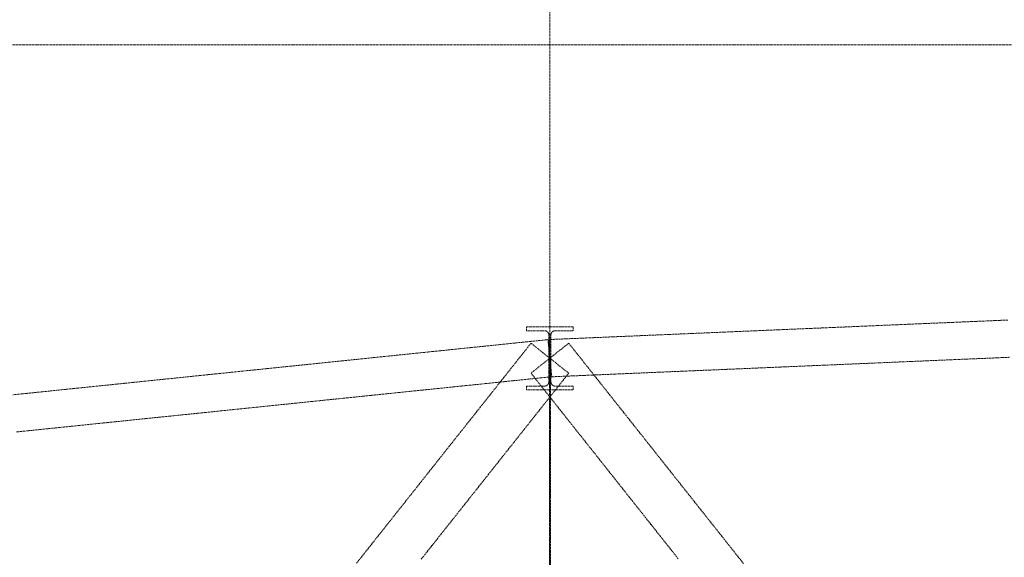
# Model space of a CAD drawing. Header units: millimetres. Extents: x -176817 to 571382, y -58489 to 156123.
# Tile 168 of 256: x 143998 to 150336, y -23853 to -20394. Entities that reach past the tile are written whole.
import ezdxf

# ---------------------------------------------------------------- set-up
doc = ezdxf.new("R2010")
doc.units = ezdxf.units.MM
doc.header["$LTSCALE"] = 0.2
doc.linetypes.add('HIDDEN', pattern=[9.525, 6.35, -3.175])
doc.layers.add('-AAA Podkład', color=252, linetype='Continuous', lineweight=13)
doc.layers.add('-AAA Wymiar', color=1, linetype='Continuous', lineweight=18)

# ---------------------------------------------------------------- blocks, each defined once
blk = doc.blocks.new('Podkład rev.B')
at = {"layer": '-AAA Podkład', "linetype": 'HIDDEN', "ltscale": 5}
blk.add_line((8350, 2544.3, 0), (8350, -48454.9, 0), dxfattribs=at)
at = {"layer": '-AAA Podkład', "linetype": 'HIDDEN', "ltscale": 5, "elevation": 0}
blk.add_lwpolyline([(36922.7, -38239.2), (-1301.7, -38239.2), (-1301.7, -45629.3), (36922.7, -45629.3)], close=True, dxfattribs=at)
at = {"layer": '-AAA Podkład', "linetype": 'HIDDEN', "ltscale": 5}
for points in [[(11298, -40009.8), (11227.7, -40012.8), (11157.4, -40015.8), (11087.1, -40018.8), (11016.8, -40021.8), (10946.5, -40024.8), (10876.1, -40027.8), (10805.8, -40030.7), (10735.5, -40033.7), (10665.2, -40036.7), (10594.9, -40039.7), (10524.6, -40042.7), (10454.3, -40045.7), (10384, -40048.7), (10313.6, -40051.7), (10243.3, -40054.7), (10173, -40057.7), (10102.7, -40060.7), (10032.4, -40063.7), (9962.1, -40066.7), (9891.8, -40069.6), (9821.5, -40072.6), (9751.1, -40075.6), (9680.8, -40078.6), (9610.5, -40081.6), (9540.2, -40084.6), (9469.9, -40087.6), (9399.6, -40090.6), (9329.3, -40093.6), (9259, -40096.6), (9188.6, -40099.6), (9118.3, -40102.6), (9048, -40105.6), (8977.7, -40108.5), (8907.4, -40111.5), (8837.1, -40114.5), (8766.8, -40117.5), (8696.5, -40120.5), (8626.1, -40123.5), (8555.8, -40126.5), (8485.5, -40129.5), (8415.2, -40132.5), (8344.9, -40135.5), (8347.4, -40195.4), (8350, -40255.4), (8352.6, -40315.3), (8355.1, -40375.3), (8425.4, -40372.3), (8495.7, -40369.3), (8566, -40366.3), (8636.4, -40363.3), (8706.7, -40360.3), (8777, -40357.3), (8847.3, -40354.3), (8917.6, -40351.3), (8987.9, -40348.3), (9058.2, -40345.3), (9128.5, -40342.3), (9198.9, -40339.3), (9269.2, -40336.4), (9339.5, -40333.4), (9409.8, -40330.4), (9480.1, -40327.4), (9550.4, -40324.4), (9620.7, -40321.4), (9691, -40318.4), (9761.4, -40315.4), (9831.7, -40312.4), (9902, -40309.4), (9972.3, -40306.4), (10042.6, -40303.4), (10112.9, -40300.5), (10183.2, -40297.5), (10253.5, -40294.5), (10323.9, -40291.5), (10394.2, -40288.5), (10464.5, -40285.5), (10534.8, -40282.5), (10605.1, -40279.5), (10675.4, -40276.5), (10745.7, -40273.5), (10816, -40270.5), (10886.4, -40267.5), (10956.7, -40264.5), (11027, -40261.6), (11097.3, -40258.6), (11167.6, -40255.6), (11237.9, -40252.6), (11308.2, -40249.6)], [(8356.8, -40255.4), (8356.8, -40180.5), (8356.8, -40105.7), (8356.8, -40105), (8356.8, -40104.3), (8356.8, -40103.7), (8356.9, -40103), (8357, -40102.4), (8357, -40101.7), (8357.1, -40101), (8357.3, -40100.4), (8357.4, -40099.7), (8357.6, -40099.1), (8357.7, -40098.4), (8357.9, -40097.8), (8358.1, -40097.2), (8358.3, -40096.5), (8358.6, -40095.9), (8358.8, -40095.3), (8359.1, -40094.7), (8359.3, -40094.1), (8359.6, -40093.5), (8359.9, -40092.9), (8360.2, -40092.3), (8360.6, -40091.7), (8360.9, -40091.2), (8361.3, -40090.6), (8361.7, -40090.1), (8362, -40089.5), (8362.4, -40089), (8362.9, -40088.5), (8363.3, -40088), (8363.7, -40087.5), (8364.2, -40087), (8364.6, -40086.5), (8365.1, -40086), (8365.6, -40085.6), (8366.1, -40085.1), (8366.6, -40084.7), (8367.1, -40084.3), (8367.6, -40083.9), (8368.2, -40083.5), (8368.7, -40083.1), (8369.3, -40082.8), (8369.8, -40082.4), (8370.4, -40082.1), (8371, -40081.8), (8371.6, -40081.5), (8372.2, -40081.2), (8372.8, -40080.9), (8373.4, -40080.6), (8374, -40080.4), (8374.6, -40080.1), (8375.3, -40079.9), (8375.9, -40079.7), (8376.5, -40079.5), (8377.2, -40079.4), (8377.8, -40079.2), (8378.5, -40079.1), (8379.1, -40078.9), (8379.8, -40078.8), (8380.4, -40078.7), (8381.1, -40078.7), (8381.8, -40078.6), (8382.4, -40078.6), (8383.1, -40078.6), (8383.8, -40078.5), (8441.9, -40078.5), (8500, -40078.5), (8500, -40054.4), (8425, -40054.4), (8350, -40054.4), (8275, -40054.4), (8200, -40054.4), (8200, -40078.5), (8258.1, -40078.5), (8316.3, -40078.5), (8316.9, -40078.6), (8317.6, -40078.6), (8318.2, -40078.6), (8318.9, -40078.7), (8319.6, -40078.7), (8320.2, -40078.8), (8320.9, -40078.9), (8321.5, -40079.1), (8322.2, -40079.2), (8322.8, -40079.4), (8323.5, -40079.5), (8324.1, -40079.7), (8324.7, -40079.9), (8325.4, -40080.1), (8326, -40080.4), (8326.6, -40080.6), (8327.2, -40080.9), (8327.8, -40081.2), (8328.4, -40081.5), (8329, -40081.8), (8329.6, -40082.1), (8330.2, -40082.4), (8330.7, -40082.8), (8331.3, -40083.1), (8331.8, -40083.5), (8332.4, -40083.9), (8332.9, -40084.3), (8333.4, -40084.7), (8333.9, -40085.2), (8334.4, -40085.6), (8334.9, -40086), (8335.4, -40086.5), (8335.8, -40087), (8336.3, -40087.5), (8336.7, -40088), (8337.1, -40088.5), (8337.6, -40089), (8338, -40089.5), (8338.3, -40090.1), (8338.7, -40090.6), (8339.1, -40091.2), (8339.4, -40091.7), (8339.8, -40092.3), (8340.1, -40092.9), (8340.4, -40093.5), (8340.7, -40094.1), (8340.9, -40094.7), (8341.2, -40095.3), (8341.4, -40095.9), (8341.7, -40096.6), (8341.9, -40097.2), (8342.1, -40097.8), (8342.3, -40098.5), (8342.4, -40099.1), (8342.6, -40099.7), (8342.7, -40100.4), (8342.9, -40101), (8343, -40101.7), (8343, -40102.4), (8343.1, -40103), (8343.2, -40103.7), (8343.2, -40104.3), (8343.2, -40105), (8343.3, -40105.7), (8343.3, -40180.5), (8343.3, -40255.4), (8356.8, -40255.4)], [(8362.3, -40374.7), (8356.2, -40315), (8350, -40255.4), (8343.8, -40195.7), (8337.7, -40136), (8267.4, -40143.2), (8197.1, -40150.5), (8126.8, -40157.7), (8056.4, -40165), (7986.1, -40172.2), (7915.8, -40179.5), (7845.5, -40186.7), (7775.2, -40194), (7704.9, -40201.2), (7634.6, -40208.5), (7564.3, -40215.7), (7493.9, -40223), (7423.6, -40230.2), (7353.3, -40237.5), (7283, -40244.7), (7212.7, -40251.9), (7142.4, -40259.2), (7072.1, -40266.4), (7001.8, -40273.7), (6931.4, -40280.9), (6861.1, -40288.2), (6790.8, -40295.4), (6720.5, -40302.7), (6650.2, -40309.9), (6579.9, -40317.2), (6509.6, -40324.4), (6439.3, -40331.7), (6368.9, -40338.9), (6298.6, -40346.2), (6228.3, -40353.4), (6158, -40360.6), (6087.7, -40367.9), (6017.4, -40375.1), (5947.1, -40382.4), (5876.8, -40389.6), (5806.4, -40396.9), (5736.1, -40404.1), (5665.8, -40411.4), (5595.5, -40418.6), (5525.2, -40425.9), (5454.9, -40433.1), (5384.6, -40440.4), (5314.3, -40447.6), (5243.9, -40454.9), (5173.6, -40462.1), (5103.3, -40469.4), (5033, -40476.6), (4962.7, -40483.8), (4892.4, -40491.1)], [(4917, -40729.8), (4987.3, -40722.6), (5057.6, -40715.3), (5127.9, -40708.1), (5198.2, -40700.8), (5268.6, -40693.6), (5338.9, -40686.3), (5409.2, -40679.1), (5479.5, -40671.9), (5549.8, -40664.6), (5620.1, -40657.4), (5690.4, -40650.1), (5760.7, -40642.9), (5831.1, -40635.6), (5901.4, -40628.4), (5971.7, -40621.1), (6042, -40613.9), (6112.3, -40606.6), (6182.6, -40599.4), (6252.9, -40592.1), (6323.2, -40584.9), (6393.6, -40577.6), (6463.9, -40570.4), (6534.2, -40563.2), (6604.5, -40555.9), (6674.8, -40548.7), (6745.1, -40541.4), (6815.4, -40534.2), (6885.7, -40526.9), (6956.1, -40519.7), (7026.4, -40512.4), (7096.7, -40505.2), (7167, -40497.9), (7237.3, -40490.7), (7307.6, -40483.4), (7377.9, -40476.2), (7448.2, -40468.9), (7518.6, -40461.7), (7588.9, -40454.4), (7659.2, -40447.2), (7729.5, -40440), (7799.8, -40432.7), (7870.1, -40425.5), (7940.4, -40418.2), (8010.7, -40411), (8081.1, -40403.7), (8151.4, -40396.5), (8221.7, -40389.2), (8292, -40382), (8362.3, -40374.7)], [(8471.4, -40351.7), (8410.7, -40303.5), (8350, -40255.4), (8289.3, -40207.2), (8228.6, -40159), (8193.4, -40203.3), (8158.3, -40247.6), (8123.1, -40291.9), (8088, -40336.2), (8052.8, -40380.6), (8017.6, -40424.9), (7982.5, -40469.2), (7947.3, -40513.5), (7912.2, -40557.8), (7877, -40602.1), (7841.9, -40646.4), (7806.7, -40690.7), (7771.5, -40735), (7736.4, -40779.3), (7701.2, -40823.6), (7666.1, -40867.9), (7630.9, -40912.2), (7595.8, -40956.5), (7560.6, -41000.8), (7525.5, -41045.1), (7490.3, -41089.5), (7455.1, -41133.8), (7420, -41178.1), (7384.8, -41222.4), (7349.7, -41266.7), (7314.5, -41311), (7279.4, -41355.3), (7244.2, -41399.6), (7209, -41443.9), (7173.9, -41488.2), (7138.7, -41532.5), (7103.6, -41576.8)], [(7522.2, -41548), (7557.4, -41503.7), (7592.5, -41459.4), (7627.7, -41415.1), (7662.8, -41370.8), (7698, -41326.4), (7733.1, -41282.1), (7768.3, -41237.8), (7803.5, -41193.5), (7838.6, -41149.2), (7873.8, -41104.9), (7908.9, -41060.6), (7944.1, -41016.3), (7979.2, -40972), (8014.4, -40927.7), (8049.5, -40883.4), (8084.7, -40839.1), (8119.9, -40794.8), (8155, -40750.5), (8190.2, -40706.2), (8225.3, -40661.9), (8260.5, -40617.5), (8295.6, -40573.2), (8330.8, -40528.9), (8366, -40484.6), (8401.1, -40440.3), (8436.3, -40396), (8471.4, -40351.7)], [(9596.4, -41576.8), (9561.3, -41532.5), (9526.1, -41488.2), (9491, -41443.9), (9455.8, -41399.6), (9420.6, -41355.3), (9385.5, -41311), (9350.3, -41266.7), (9315.2, -41222.4), (9280, -41178.1), (9244.9, -41133.8), (9209.7, -41089.5), (9174.5, -41045.1), (9139.4, -41000.8), (9104.2, -40956.5), (9069.1, -40912.2), (9033.9, -40867.9), (8998.8, -40823.6), (8963.6, -40779.3), (8928.5, -40735), (8893.3, -40690.7), (8858.1, -40646.4), (8823, -40602.1), (8787.8, -40557.8), (8752.7, -40513.5), (8717.5, -40469.2), (8682.4, -40424.9), (8647.2, -40380.6), (8612, -40336.2), (8576.9, -40291.9), (8541.7, -40247.6), (8506.6, -40203.3), (8471.4, -40159), (8410.7, -40207.2), (8350, -40255.4), (8289.3, -40303.5), (8228.6, -40351.7), (8263.7, -40396), (8298.9, -40440.3), (8334, -40484.6), (8369.2, -40528.9), (8404.4, -40573.2), (8439.5, -40617.5), (8474.7, -40661.9), (8509.8, -40706.2), (8545, -40750.5), (8580.1, -40794.8), (8615.3, -40839.1), (8650.5, -40883.4), (8685.6, -40927.7), (8720.8, -40972), (8755.9, -41016.3), (8791.1, -41060.6), (8826.2, -41104.9), (8861.4, -41149.2), (8896.5, -41193.5), (8931.7, -41237.8), (8966.9, -41282.1), (9002, -41326.4), (9037.2, -41370.8), (9072.3, -41415.1), (9107.5, -41459.4), (9142.6, -41503.7), (9177.8, -41548)], [(8500, -40459.4), (8500, -40434.9), (8441.9, -40434.9), (8383.8, -40434.9), (8383.1, -40434.9), (8382.4, -40434.9), (8381.7, -40434.8), (8381.1, -40434.8), (8380.4, -40434.7), (8379.7, -40434.6), (8379.1, -40434.5), (8378.4, -40434.4), (8377.8, -40434.2), (8377.1, -40434.1), (8376.5, -40433.9), (8375.8, -40433.7), (8375.2, -40433.5), (8374.6, -40433.3), (8373.9, -40433), (8373.3, -40432.8), (8372.7, -40432.5), (8372.1, -40432.2), (8371.5, -40431.9), (8370.9, -40431.6), (8370.3, -40431.3), (8369.8, -40430.9), (8369.2, -40430.6), (8368.6, -40430.2), (8368.1, -40429.8), (8367.6, -40429.4), (8367, -40429), (8366.5, -40428.6), (8366, -40428.1), (8365.5, -40427.7), (8365, -40427.2), (8364.6, -40426.8), (8364.1, -40426.3), (8363.7, -40425.8), (8363.2, -40425.3), (8362.8, -40424.7), (8362.4, -40424.2), (8362, -40423.7), (8361.6, -40423.1), (8361.2, -40422.6), (8360.9, -40422), (8360.5, -40421.4), (8360.2, -40420.8), (8359.9, -40420.3), (8359.6, -40419.7), (8359.3, -40419.1), (8359, -40418.4), (8358.8, -40417.8), (8358.5, -40417.2), (8358.3, -40416.6), (8358.1, -40415.9), (8357.9, -40415.3), (8357.7, -40414.7), (8357.5, -40414), (8357.4, -40413.4), (8357.3, -40412.7), (8357.1, -40412), (8357, -40411.4), (8356.9, -40410.7), (8356.9, -40410), (8356.8, -40409.4), (8356.8, -40408.7), (8356.8, -40408), (8356.8, -40407.4), (8356.8, -40331.4), (8356.8, -40255.4), (8343.3, -40255.4), (8343.3, -40331.4), (8343.3, -40407.4), (8343.2, -40408), (8343.2, -40408.7), (8343.2, -40409.4), (8343.1, -40410), (8343.1, -40410.7), (8343, -40411.4), (8342.9, -40412), (8342.7, -40412.7), (8342.6, -40413.4), (8342.5, -40414), (8342.3, -40414.7), (8342.1, -40415.3), (8341.9, -40415.9), (8341.7, -40416.6), (8341.5, -40417.2), (8341.2, -40417.8), (8341, -40418.4), (8340.7, -40419.1), (8340.4, -40419.7), (8340.1, -40420.3), (8339.8, -40420.8), (8339.5, -40421.4), (8339.1, -40422), (8338.8, -40422.6), (8338.4, -40423.1), (8338, -40423.7), (8337.6, -40424.2), (8337.2, -40424.7), (8336.8, -40425.3), (8336.3, -40425.8), (8335.9, -40426.3), (8335.4, -40426.8), (8335, -40427.2), (8334.5, -40427.7), (8334, -40428.1), (8333.5, -40428.6), (8333, -40429), (8332.4, -40429.4), (8331.9, -40429.8), (8331.4, -40430.2), (8330.8, -40430.6), (8330.2, -40430.9), (8329.7, -40431.3), (8329.1, -40431.6), (8328.5, -40431.9), (8327.9, -40432.2), (8327.3, -40432.5), (8326.7, -40432.8), (8326, -40433), (8325.4, -40433.3), (8324.8, -40433.5), (8324.2, -40433.7), (8323.5, -40433.9), (8322.9, -40434.1), (8322.2, -40434.2), (8321.6, -40434.4), (8320.9, -40434.5), (8320.3, -40434.6), (8319.6, -40434.7), (8318.9, -40434.8), (8318.3, -40434.8), (8317.6, -40434.9), (8316.9, -40434.9), (8316.3, -40434.9), (8258.1, -40434.9), (8200, -40434.9), (8200, -40459.4), (8275, -40459.4), (8350, -40459.4), (8425, -40459.4), (8500, -40459.4)], [(8347, -40255.4), (8347, -40344), (8347, -40432.6), (8347, -40521.2), (8347, -40609.8), (8347, -40698.4), (8347, -40787), (8347, -40875.7), (8347, -40964.3), (8347, -41052.9), (8347, -41141.5), (8347, -41230.1), (8347, -41318.7), (8347, -41407.3), (8347, -41495.9), (8347, -41584.6)], [(8353, -41584.6), (8353, -41495.9), (8353, -41407.3), (8353, -41318.7), (8353, -41230.1), (8353, -41141.5), (8353, -41052.9), (8353, -40964.3), (8353, -40875.7), (8353, -40787), (8353, -40698.4), (8353, -40609.8), (8353, -40521.2), (8353, -40432.6), (8353, -40344), (8353, -40255.4), (8347, -40255.4)]]:
    blk.add_lwpolyline(points, dxfattribs=at)

msp = doc.modelspace()

# ---------------------------------------------------------------- block references
at = {"layer": '-AAA Wymiar'}
msp.add_blockref('Podkład rev.B', (139060.9118, 17683.4632, 0), dxfattribs=at)

doc.saveas('drawing.dxf')
